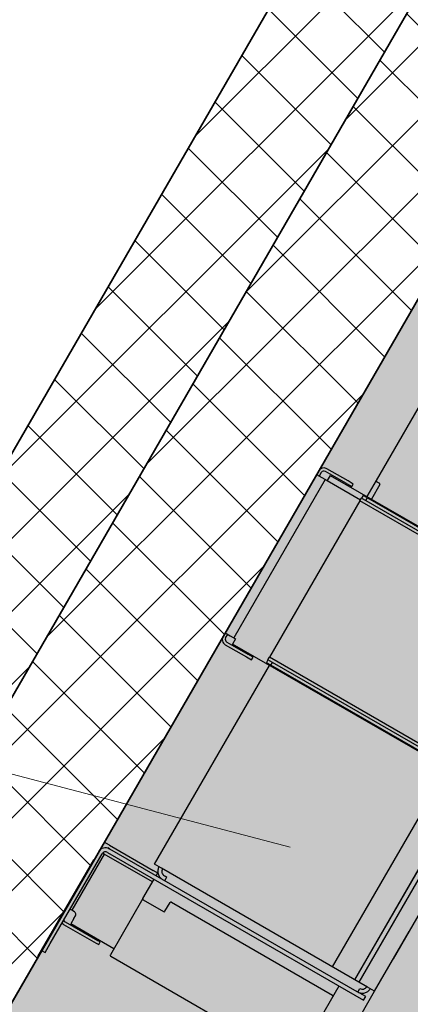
# Model space of a CAD drawing. Header units: millimetres. Extents: x 558 to 24471, y -5755 to 5551.
# Tile 7 of 30: x 23231 to 23270, y 4757 to 4854. Entities that reach past the tile are written whole.
import ezdxf

# ---------------------------------------------------------------- set-up
doc = ezdxf.new("R2010")
doc.units = ezdxf.units.MM
doc.layers.add('K_Dzwig', color=10, linetype='Continuous')
for name, color, linetype, lineweight in [('K_Grube', 4, 'Continuous', 35), ('K_Kreskowanie', 8, 'Continuous', 5), ('K_Opis_zmienny', 2, 'Continuous', 13), ('K_Wyburzenia', 8, 'Continuous', 5), ('K_Wymiarowanie', 84, 'Continuous', 13)]:
    doc.layers.add(name, color=color, linetype=linetype, lineweight=lineweight)
doc.styles.add('Zwykły 50', font='romans.shx', dxfattribs={"width": 0.8, "oblique": 10, "height": 7.5})
doc.dimstyles.new('Skala_50', dxfattribs={"dimtxt": 7.5, "dimasz": 1, "dimexe": 1.25, "dimexo": 0.625, "dimgap": 3, "dimtad": 1, "dimdec": 1, "dimlfac": 10, "dimrnd": 0.5, "dimdsep": 46, "dimtxsty": 'Zwykły 50', "dimblk": 'Wymiar', "dimcen": 2.5, "dimse1": 1, "dimse2": 1, "dimazin": 0, "dimtfac": 1, "dimtdec": 1, "dimtix": 1, "dimtmove": 0, "dimatfit": 3, "dimfxl": 1, "dimtfill": 1, "dimarcsym": 0})

# ---------------------------------------------------------------- blocks, each defined once
blk = doc.blocks.new('kabina')
at = {"layer": 'K_Dzwig'}
for p, q in [((17754.958, -7253.302), (17754.958, -7223.252)), ((17754.958, -7255.152), (17754.958, -7253.302)), ((17755.058, -7253.402), (17755.358, -7253.402)), ((17755.458, -7253.502), (17755.458, -7255.152)), ((17749.868, -7255.352), (17749.868, -7255.752)), ((17752.568, -7254.752), (17750.168, -7254.752)), ((17752.568, -7255.052), (17750.168, -7255.052)), ((17750.768, -7255.152), (17775.358, -7255.152)), ((17750.768, -7255.152), (17750.768, -7255.752)), ((17753.168, -7254.752), (17752.568, -7254.752)), ((17752.568, -7255.052), (17753.168, -7255.052)), ((17753.168, -7255.052), (17753.168, -7254.752)), ((17754.558, -7255.252), (17754.558, -7255.552)), ((17755.058, -7255.252), (17754.558, -7255.252)), ((17754.558, -7255.552), (17755.058, -7255.552)), ((17754.558, -7255.852), (17754.558, -7255.552)), ((17755.058, -7255.552), (17755.058, -7255.252)), ((17755.058, -7255.252), (17778.858, -7255.252)), ((17755.058, -7255.552), (17778.858, -7255.552)), ((17749.568, -7255.752), (17750.168, -7255.752)), ((17750.168, -7255.752), (17750.768, -7255.752)), ((17750.558, -7255.752), (17750.558, -7273.752)), ((17750.768, -7255.752), (17754.558, -7255.752)), ((17779.058, -7255.852), (17754.558, -7255.852)), ((17754.558, -7255.852), (17754.558, -7273.652)), ((17749.568, -7273.752), (17750.168, -7273.752)), ((17749.868, -7274.152), (17749.868, -7273.752)), ((17750.168, -7273.752), (17750.768, -7273.752)), ((17750.768, -7273.752), (17750.768, -7274.352)), ((17779.058, -7273.652), (17754.558, -7273.652)), ((17754.558, -7273.952), (17754.558, -7273.652)), ((17754.558, -7273.952), (17754.558, -7274.252)), ((17755.058, -7273.952), (17754.558, -7273.952)), ((17755.058, -7274.252), (17755.058, -7273.952)), ((17778.858, -7273.952), (17755.058, -7273.952)), ((17779.958, -7293.267), (17779.958, -7273.652)), ((17750.168, -7274.452), (17752.568, -7274.452)), ((17750.168, -7274.752), (17752.568, -7274.752)), ((17775.358, -7274.352), (17750.768, -7274.352)), ((17753.168, -7274.452), (17752.568, -7274.452)), ((17752.568, -7274.752), (17753.168, -7274.752)), ((17753.168, -7274.752), (17753.168, -7274.452)), ((17754.558, -7274.252), (17755.058, -7274.252)), ((17754.958, -7296.952), (17754.958, -7274.352)), ((17778.858, -7274.252), (17755.058, -7274.252)), ((17759.408, -7274.352), (17759.408, -7274.363)), ((17775.183, -7296.952), (17775.183, -7274.352)), ((17777.688, -7296.952), (17777.688, -7274.252)), ((17777.703, -7296.952), (17777.703, -7274.252)), ((17778.183, -7296.952), (17778.183, -7274.252)), ((17779.958, -7296.952), (17779.958, -7290.177)), ((17755.758, -7296.952), (17754.958, -7296.952)), ((17779.158, -7296.952), (17755.758, -7296.952)), ((17779.958, -7296.952), (17779.158, -7296.952)), ((17779.958, -7306.952), (17779.958, -7296.952)), ((17750.168, -7297.552), (17749.568, -7297.552)), ((17750.168, -7297.552), (17755.158, -7297.552)), ((17750.368, -7297.852), (17750.168, -7297.852)), ((17750.168, -7297.852), (17750.368, -7297.852)), ((17750.368, -7297.852), (17778.458, -7297.852)), ((17750.368, -7298.252), (17778.458, -7298.252)), ((17755.258, -7297.552), (17755.158, -7297.552)), ((17755.558, -7297.552), (17755.258, -7297.552)), ((17755.658, -7297.552), (17755.558, -7297.552)), ((17755.658, -7297.852), (17755.658, -7297.552)), ((17755.658, -7300.452), (17755.658, -7298.252)), ((17756.358, -7297.452), (17756.629, -7297.452)), ((17776.658, -7306.352), (17776.658, -7298.252)), ((17779.458, -7297.852), (17778.458, -7297.852)), ((17778.458, -7298.252), (17779.458, -7298.252)), ((17778.558, -7297.852), (17778.558, -7297.452)), ((17779.458, -7298.252), (17779.458, -7297.852)), ((17749.574, -7298.552), (17749.568, -7298.552)), ((17749.968, -7308.852), (17749.968, -7298.652)), ((17750.168, -7298.552), (17749.981, -7298.552)), ((17750.168, -7298.552), (17750.168, -7304.952)), ((17755.658, -7298.552), (17750.168, -7298.552)), ((17749.568, -7310.552), (17749.568, -7299.552)), ((17758.158, -7300.452), (17758.158, -7299.452)), ((17758.258, -7299.352), (17776.558, -7299.352)), ((17755.658, -7300.452), (17755.658, -7306.852)), ((17755.758, -7300.552), (17758.058, -7300.552)), ((17750.168, -7304.952), (17749.968, -7304.952)), ((17750.468, -7304.952), (17750.168, -7304.952)), ((17750.768, -7305.552), (17750.768, -7305.252)), ((17750.768, -7305.552), (17750.768, -7306.152)), ((17750.051, -7306.54), (17749.968, -7306.517)), ((17750.168, -7306.552), (17750.051, -7306.54)), ((17750.168, -7306.252), (17753.858, -7306.252)), ((17750.168, -7306.552), (17753.858, -7306.552)), ((17755.658, -7306.152), (17750.768, -7306.152)), ((17754.158, -7306.252), (17753.858, -7306.252)), ((17753.858, -7306.552), (17754.158, -7306.552)), ((17754.158, -7306.552), (17754.158, -7306.252)), ((17755.758, -7306.952), (17777.258, -7306.952)), ((17749.968, -7309.852), (17749.968, -7308.852)), ((17749.568, -7309.852), (17749.968, -7309.852))]:
    blk.add_line(p, q, dxfattribs=at)
for centre, radius, start, end in [((17755.058, -7253.302), 0.1, 180, 270), ((17755.358, -7253.502), 0.1, 0, 90), ((17750.168, -7255.352), 0.6, 90, 180), ((17750.168, -7255.352), 0.3, 90, 180), ((17750.168, -7274.152), 0.6, 180, 270), ((17750.168, -7274.152), 0.3, 180, 270), ((17750.368, -7298.652), 0.8, 90, 180), ((17750.368, -7298.652), 0.4, 90, 180), ((17758.258, -7299.452), 0.1, 90, 180), ((17776.558, -7299.452), 0.1, 0, 90), ((17755.758, -7300.452), 0.1, 180, 270), ((17758.058, -7300.452), 0.1, 270, 0), ((17750.468, -7305.252), 0.3, 0, 90), ((17750.168, -7305.952), 0.3, 228.18968, 270), ((17755.758, -7306.852), 0.1, 180, 270)]:
    blk.add_arc(centre, radius, start, end, dxfattribs=at)
for points in [[(17755.458, -7296.952), (17755.472, -7297.07), (17755.499, -7297.306), (17755.707, -7297.603), (17756.004, -7297.811), (17756.24, -7297.838), (17756.358, -7297.852)], [(17755.858, -7296.952), (17755.866, -7297.017), (17755.881, -7297.148), (17755.996, -7297.314), (17756.161, -7297.429), (17756.292, -7297.444), (17756.358, -7297.452)], [(17778.558, -7297.852), (17778.676, -7297.838), (17778.912, -7297.811), (17779.209, -7297.603), (17779.417, -7297.306), (17779.444, -7297.07), (17779.458, -7296.952)], [(17778.558, -7297.452), (17778.624, -7297.444), (17778.755, -7297.429), (17778.92, -7297.314), (17779.035, -7297.148), (17779.05, -7297.017), (17779.058, -7296.952)], [(17756.629, -7297.852), (17756.629, -7297.838), (17756.629, -7297.811), (17756.629, -7297.603), (17756.629, -7297.452), (17756.629, -7297.452), (17756.493, -7297.452)]]:
    blk.add_open_spline(points, degree=3, dxfattribs=at)
blk = doc.blocks.new('Wymiar')
for p, q in [((0, -5), (0, 5)), ((-3.75, 0), (3.75, 0))]:
    blk.add_line(p, q)
at = {"const_width": 0.5}
blk.add_lwpolyline([(-1.768, -1.768), (1.768, 1.768)], dxfattribs=at)
blk = doc.blocks.new('*D776')
at = {"layer": 'Defpoints', "color": 0}
for p in [(23337.256, 4890.357), (23221.256, 4689.439), (23258.066, 4668.187)]:
    blk.add_point(p, dxfattribs=at)
at = {"layer": 'K_Wymiarowanie', "color": 0, "lineweight": -2, "ltscale": 5}
blk.add_line((23373.566, 4868.239), (23258.566, 4669.053), dxfattribs=at)
at = {"layer": 'K_Wymiarowanie', "color": 0, "linetype": 'ByBlock', "lineweight": -2}
for p, rotation in [((23374.066, 4869.105), 60.00000000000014), ((23258.066, 4668.187), 240.0000000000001)]:
    blk.add_blockref('Wymiar', p, dxfattribs=dict(at, rotation=rotation))
at = {"layer": 'K_Wymiarowanie', "color": 0, "ltscale": 5, "insert": (23310.22, 4772.021), "char_height": 7.5, "attachment_point": 5, "rotation": 60, "style": 'Zwykły 50', "bg_fill": 3, "box_fill_scale": 1.1, "bg_fill_color": 256, "bg_fill_true_color": 13158600, "bg_fill_transparency": 0}
blk.add_mtext('2320', dxfattribs=at)

msp = doc.modelspace()

# ---------------------------------------------------------------- hatches: boundary and pattern name
at = {"layer": 'K_Kreskowanie', "ltscale": 5}
h = msp.add_hatch(dxfattribs=at)
h.set_pattern_fill('ANSI37', color=256, scale=1.6)
h.set_pattern_definition([(45, (2962.861, -2454.189), (-3.5921024, 3.5921024), []), (135, (2962.861, -2454.189), (-3.5921024, -3.5921024), [])])
h.paths.add_polyline_path([(23007.059, 5098.317), (22767.559, 4683.491), (22861.955, 4628.991), (22866.955, 4637.651), (22828.85, 4659.651), (22842.85, 4683.9), (22808.209, 4703.9), (22875.301, 4820.107), (22954.976, 4774.107), (22959.976, 4782.767), (22880.301, 4828.767), (23028.709, 5085.817), (23106.652, 5040.817), (23041.652, 4928.234), (23050.312, 4923.234), (23115.312, 5035.817), (23184.594, 4995.817), (23176.094, 4981.095), (23184.754, 4976.095), (23128.254, 4878.234), (23136.914, 4873.234), (23193.414, 4971.095), (23202.075, 4966.095), (23210.575, 4980.817), (23298.909, 4929.817), (23164.909, 4697.722), (23099.957, 4735.222), (23094.957, 4726.562), (23047.326, 4754.062), (22986.326, 4648.407), (23033.957, 4620.907), (22999.457, 4561.151), (22944.898, 4592.651), (22939.898, 4583.991), (23094.05, 4494.991), (23099.05, 4503.651), (23008.118, 4556.151), (23103.618, 4721.562), (23170.302, 4683.062), (23309.302, 4923.817), (23369.923, 4888.817), (23389.923, 4923.458), (23179.479, 5044.958), (23208.979, 5096.053), (23174.338, 5116.053), (23144.838, 5064.958), (23009.738, 5142.958), (22989.738, 5108.317), (23007.059, 5098.317)], is_closed=False)
h.paths.add_polyline_path([(23038.957, 4629.567), (22999.986, 4652.067), (23050.986, 4740.402), (23089.957, 4717.902), (23038.957, 4629.567)], is_closed=False, flags=16)
h.paths.add_polyline_path([(22803.209, 4695.24), (22829.19, 4680.24), (22820.19, 4664.651), (22794.209, 4679.651), (22803.209, 4695.24)], is_closed=False, flags=16)
h = msp.add_hatch(dxfattribs=at)
h.set_pattern_fill('ANSI37', color=256, scale=1.6)
h.set_pattern_definition([(45, (3295.711, 1306.737), (-3.5921024, 3.5921024), []), (135, (3295.711, 1306.737), (-3.5921024, -3.5921024), [])])
h.paths.add_polyline_path([(23314.792, 4903.327), (23362.423, 4875.827), (23369.923, 4888.817), (23309.302, 4923.817), (23170.302, 4683.062), (23350.435, 4579.062), (23489.435, 4819.817), (23467.784, 4832.317), (23460.284, 4819.327), (23468.944, 4814.327), (23352.944, 4613.409), (23198.792, 4702.409), (23314.792, 4903.327)], is_closed=False)
at = {"layer": 'K_Wyburzenia'}
h = msp.add_hatch(dxfattribs=at)
h.set_pattern_fill('AR-CONC', color=256, scale=0.05)
h.set_pattern_definition([(50, (21774.1485, 8065.275), (9.109233, -0.796954), [0.9525, -10.4775]), (355, (21774.1485, 8065.275), (-1.76217, 9.552842), [0.762, -8.38203]), (100.45144, (21774.908, 8065.209), (7.347062, 8.755888), [0.8095, -8.904512]), (46.1842, (21774.148, 8067.815), (13.553952, -2.102116), [1.42875, -15.71625]), (96.63556, (21775.278, 8067.64), (11.870207, 12.371306), [1.21425, -13.35678]), (351.18415, (21774.148, 8067.815), (11.870207, 12.371306), [1.143, -12.572987]), (21, (21775.4185, 8067.18), (7.58072, -5.11326), [0.9525, -10.4775]), (326, (21775.4185, 8067.18), (3.090101, 9.209398), [0.762, -8.382]), (71.45145, (21776.05, 8066.754), (10.67082, 4.096138), [0.8095, -8.904497]), (37.5, (21774.1485, 8065.2752), (0.1544302, 4.227752), [0, -8.2804, 0, -8.509, 0, -8.41375]), (7.5, (21774.1485, 8065.275), (3.340983, 5.009029), [0, -4.8514, 0, -8.0899, 0, -3.20675]), (327.5, (21771.3164, 8065.2752), (6.7795298, -0.2864372), [0, -3.175, 0, -9.906, 0, -13.1445]), (317.5, (21770.0464, 8065.275), (7.406459, 1.271325), [0, -4.1275, 0, -6.5786, 0, -9.3345])])
h.paths.add_polyline_path([(23314.792, 4903.327), (23468.944, 4814.327), (23352.944, 4613.409), (23198.792, 4702.409)])

# ---------------------------------------------------------------- linework, layer by layer
at = {"layer": 'K_Grube', "ltscale": 5}
for p, q in [((23164.909, 4697.722), (23298.909, 4929.817)), ((23170.302, 4683.062), (23309.302, 4923.817)), ((23198.792, 4702.409), (23314.792, 4903.327))]:
    msp.add_line(p, q, dxfattribs=at)
at = {"layer": 'K_Wyburzenia'}
msp.add_lwpolyline([(23314.792, 4903.327), (23468.944, 4814.327), (23352.944, 4613.409), (23198.792, 4702.409)], close=True, dxfattribs=at)
msp.add_lwpolyline([(23314.792, 4903.327), (23468.944, 4814.327), (23352.944, 4613.409), (23198.792, 4702.409)], close=True, dxfattribs=at)

# ---------------------------------------------------------------- block references
at = {"layer": 'K_Grube', "rotation": 329.999999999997}
msp.add_blockref('kabina', (11516.626, 19967.44), dxfattribs=at)

# ---------------------------------------------------------------- next in the draw order: dimensions: what is measured, and where the dimension line sits
at = {"layer": 'K_Wymiarowanie', "ltscale": 5}
dim = msp.add_aligned_dim(p1=(23337.256, 4890.357), p2=(23221.256, 4689.439), distance=42.504, dimstyle='Skala_50', dxfattribs=at)
dim.commit()
dim.dimension.update_dxf_attribs({"geometry": '*D776', "text_midpoint": (23310.22, 4772.021)})

# ---------------------------------------------------------------- next in the draw order: linework, layer by layer
at = {"layer": 'K_Opis_zmienny'}
msp.add_line((23196.379, 4788.43), (23257.724, 4772.283), dxfattribs=at)

doc.saveas('drawing.dxf')
